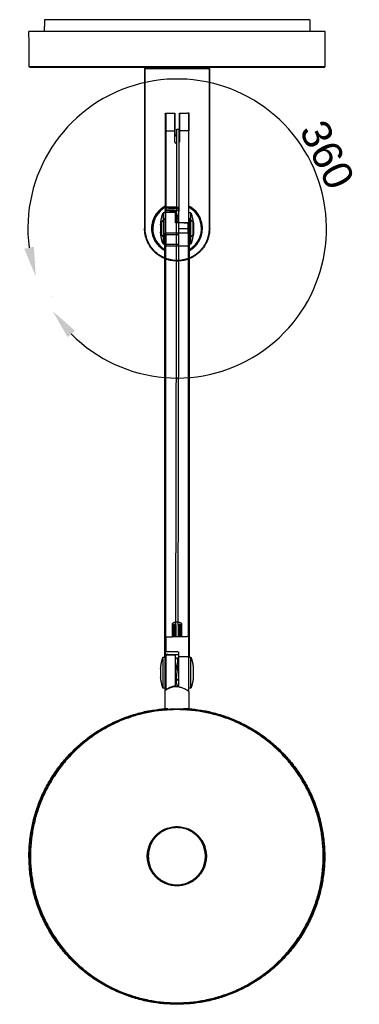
# Model space of a CAD drawing. Header units: millimetres. Extents: x 2691 to 4168, y -18 to 925.
# Tile 2 of 3: x 3574 to 3689, y -18 to 315. Entities that reach past the tile are written whole.
import ezdxf

# ---------------------------------------------------------------- set-up
doc = ezdxf.new("R2010")
doc.units = ezdxf.units.MM
doc.header["$MEASUREMENT"] = 0
for name, color, linetype in [('Linee visibili 2D', 7, 'Continuous'), ('Linee visibili 2D - Tangent', 7, 'Continuous'), ('Predefinito', 7, 'Continuous'), ('quote', 7, 'Continuous')]:
    doc.layers.add(name, color=color, linetype=linetype)
doc.styles.add('Predefinito', font='arial.ttf')
doc.dimstyles.new('Stile di quota 01', dxfattribs={"dimscale": 10, "dimtxt": 1, "dimasz": 1, "dimexe": 0.5, "dimexo": 0.5, "dimgap": 0.09, "dimtad": 1, "dimtoh": 1, "dimzin": 1, "dimdsep": 46, "dimtxsty": 'Predefinito', "dimcen": 0.5, "dimazin": 0, "dimtfac": 1, "dimtdec": 4, "dimtix": 1, "dimtmove": 0, "dimatfit": 3, "dimfxl": 0, "dimtolj": 1, "dimtzin": 1, "dimarcsym": 0})

# ---------------------------------------------------------------- blocks, each defined once
blk = doc.blocks.new('*D1')
at = {"layer": 'Defpoints', "color": 0}
for p in [(3672.75, 266.32), (3627.44, 244.08), (3579.64, 227.84), (3585.34, 216.22)]:
    blk.add_point(p, dxfattribs=at)
at = {"layer": 'quote', "color": 0, "lineweight": -2}
for p, q in [((3579.64, 232.84), (3579.64, 232.84)), ((3585.34, 221.22), (3585.34, 221.22))]:
    blk.add_line(p, q, dxfattribs=at)
blk.add_arc((3627.44, 244.08), 50.48, 224.8677, 187.4001, dxfattribs=at)
at = {"layer": 'quote', "color": 0}
for points in [[(3575.75, 237.21), (3579, 237.96), (3579.64, 227.84)], [(3592.95, 209.53), (3590.37, 207.42), (3585.34, 216.22)]]:
    blk.add_solid(points, dxfattribs=at)
at = {"layer": 'quote', "color": 0, "insert": (3678.15, 268.96), "char_height": 10, "attachment_point": 5, "rotation": 296.1339, "style": 'Predefinito'}
blk.add_mtext('360', dxfattribs=at)

msp = doc.modelspace()

# ---------------------------------------------------------------- linework, layer by layer
at = {"layer": 'Linee visibili 2D'}
for points in [[(3582.555, 314.584), (3582.537, 312.584), (3582.52, 310.584)], [(3672.319, 314.584), (3627.437, 314.584), (3582.555, 314.584)], [(3672.319, 314.584), (3672.336, 312.584), (3672.354, 310.584)], [(3577.436, 298.784), (3577.384, 304.684), (3577.333, 310.584)], [(3677.541, 310.584), (3627.437, 310.584), (3577.333, 310.584)], [(3677.438, 298.783), (3677.49, 304.683), (3677.541, 310.584)], [(3577.636, 298.584), (3627.437, 298.584), (3677.238, 298.584)], [(3616.637, 298.084), (3616.537, 298.084), (3616.437, 298.084)], [(3616.437, 298.084), (3616.437, 271.084), (3616.437, 244.084)], [(3616.637, 298.084), (3627.437, 298.084), (3638.237, 298.084)], [(3617.437, 298.384), (3617.437, 298.234), (3617.437, 298.084)], [(3637.437, 298.084), (3637.437, 298.234), (3637.437, 298.384)], [(3638.437, 298.084), (3638.337, 298.084), (3638.237, 298.084)], [(3638.437, 244.084), (3638.437, 271.084), (3638.437, 298.084)], [(3623.437, 282.815), (3623.437, 279.95), (3623.437, 277.084)], [(3623.437, 282.815), (3623.437, 279.95), (3623.437, 277.084)], [(3623.635, 283.015), (3625.129, 283.029), (3626.623, 283.042)], [(3623.635, 283.015), (3625.129, 283.029), (3626.622, 283.042)], [(3628.251, 283.056), (3629.844, 283.07), (3631.437, 283.084)], [(3628.252, 283.056), (3629.845, 283.07), (3631.437, 283.084)], [(3631.437, 277.084), (3631.437, 280.084), (3631.437, 283.084)], [(3631.437, 283.084), (3631.437, 280.084), (3631.437, 277.084)], [(3623.437, 277.084), (3623.437, 264.245), (3623.437, 251.406)], [(3623.437, 277.084), (3623.437, 264.245), (3623.437, 251.406)], [(3626.687, 273.522), (3626.671, 275.303), (3626.656, 277.084)], [(3626.687, 273.522), (3626.671, 275.303), (3626.656, 277.084)], [(3626.659, 279.195), (3626.673, 277.625), (3626.687, 276.054)], [(3626.687, 273.522), (3626.687, 274.788), (3626.687, 276.054)], [(3628.214, 279.195), (3628.201, 277.625), (3628.187, 276.054)], [(3628.187, 273.517), (3628.202, 275.3), (3628.218, 277.084)], [(3628.187, 273.517), (3628.202, 275.3), (3628.218, 277.084)], [(3628.187, 276.054), (3628.187, 274.786), (3628.187, 273.517)], [(3631.437, 244.084), (3631.437, 260.584), (3631.437, 277.084)], [(3631.437, 245.798), (3631.437, 261.441), (3631.437, 277.084)], [(3623.387, 249.334), (3623.022, 249.334), (3622.658, 249.334)], [(3622.658, 249.334), (3622.658, 244.086), (3622.658, 238.839)], [(3623.387, 250.116), (3625.137, 250.101), (3626.887, 250.086)], [(3623.387, 249.457), (3623.387, 249.773), (3623.387, 250.089)], [(3623.387, 249.457), (3623.387, 246.048), (3623.387, 242.639)], [(3623.437, 251.406), (3623.437, 251.256), (3623.437, 251.107)], [(3623.437, 251.396), (3623.437, 251.268), (3623.437, 251.14)], [(3623.437, 251.107), (3623.437, 250.843), (3623.437, 250.579)], [(3623.437, 251.006), (3623.437, 250.793), (3623.437, 250.579)], [(3623.437, 250.575), (3623.437, 246.214), (3623.437, 241.853)], [(3623.437, 250.48), (3623.437, 250.284), (3623.437, 250.089)], [(3626.887, 249.43), (3626.887, 249.744), (3626.887, 250.059)], [(3626.887, 246.042), (3626.887, 247.736), (3626.887, 249.43)], [(3627.937, 251.333), (3627.937, 247.709), (3627.937, 244.084)], [(3627.937, 251.333), (3627.937, 248.722), (3627.937, 246.11)], [(3632.117, 249.334), (3631.753, 249.334), (3631.389, 249.334)], [(3632.117, 244.084), (3632.117, 246.709), (3632.117, 249.334)], [(3623.378, 247.525), (3622.687, 246.834), (3621.995, 246.142)], [(3627.047, 246.334), (3626.967, 246.334), (3626.887, 246.334)], [(3626.887, 246.097), (3629.039, 246.063), (3631.191, 246.03)], [(3627.937, 246.334), (3627.747, 246.334), (3627.558, 246.334)], [(3627.862, 249.15), (3627.898, 249.139), (3627.934, 249.128)], [(3632.878, 246.142), (3632.187, 246.834), (3631.495, 247.525)], [(3621.937, 242.166), (3621.937, 244.084), (3621.937, 246.001)], [(3627.937, 244.084), (3627.937, 241.099), (3627.937, 238.114)], [(3631.387, 242.586), (3631.387, 244.192), (3631.387, 245.798)], [(3631.437, 238.084), (3631.437, 241.084), (3631.437, 244.084)], [(3631.437, 242.834), (3631.437, 242.633), (3631.437, 242.432)], [(3632.117, 238.854), (3632.117, 241.469), (3632.117, 244.084)], [(3632.937, 246.001), (3632.937, 244.084), (3632.937, 242.166)], [(3632.937, 246.001), (3632.937, 245.715), (3632.937, 245.43)], [(3632.937, 242.737), (3632.937, 242.468), (3632.937, 242.198)], [(3621.995, 242.025), (3622.687, 241.334), (3623.378, 240.642)], [(3623.287, 106.071), (3623.287, 174.251), (3623.287, 242.432)], [(3623.387, 242.586), (3623.387, 242.613), (3623.387, 242.639)], [(3623.387, 242.639), (3625.137, 242.625), (3626.887, 242.612)], [(3623.437, 241.853), (3623.437, 240.304), (3623.437, 238.754)], [(3626.887, 242.61), (3629.087, 242.61), (3631.287, 242.61)], [(3631.487, 242.432), (3631.487, 174.251), (3631.487, 106.071)], [(3631.495, 240.642), (3632.187, 241.334), (3632.878, 242.025)], [(3623.287, 238.834), (3622.972, 238.834), (3622.658, 238.834)], [(3623.437, 238.754), (3623.437, 238.553), (3623.437, 238.352)], [(3627.937, 238.114), (3625.786, 238.133), (3623.635, 238.152)], [(3631.437, 238.084), (3629.687, 238.099), (3627.937, 238.114)], [(3632.117, 238.833), (3631.802, 238.833), (3631.487, 238.833)], [(3634.251, 239.1), (3634.251, 239.2), (3634.251, 239.3)], [(3625.887, 106.249), (3625.887, 108.407), (3625.887, 110.566)], [(3626.051, 106.237), (3626.051, 108.129), (3626.051, 110.021)], [(3626.451, 110.438), (3626.563, 110.438), (3626.674, 110.438)], [(3628.128, 110.438), (3628.24, 110.438), (3628.351, 110.438)], [(3628.751, 106.258), (3628.751, 108.139), (3628.751, 110.021)], [(3628.887, 110.566), (3628.887, 108.41), (3628.887, 106.255)], [(3625.887, 107.438), (3625.969, 107.438), (3626.051, 107.438)], [(3628.751, 107.438), (3628.819, 107.438), (3628.887, 107.438)], [(3623.287, 99.336), (3623.287, 102.704), (3623.287, 106.071)], [(3623.362, 106.039), (3623.362, 103.558), (3623.362, 101.077)], [(3623.487, 106.249), (3624.687, 106.249), (3625.887, 106.249)], [(3631.362, 106.278), (3628.624, 106.257), (3625.887, 106.235)], [(3631.362, 99.46), (3631.362, 102.869), (3631.362, 106.278)], [(3631.487, 106.071), (3631.487, 102.704), (3631.487, 99.337)], [(3623.362, 101.077), (3623.362, 100.795), (3623.362, 100.514)], [(3623.362, 100.514), (3623.362, 99.926), (3623.362, 99.339)], [(3623.437, 88.173), (3623.437, 94.018), (3623.437, 99.864)], [(3623.633, 100.09), (3625.285, 100.119), (3626.937, 100.148)], [(3627.862, 101.207), (3627.862, 100.336), (3627.862, 99.465)], [(3622.656, 99.336), (3623.009, 99.336), (3623.362, 99.336)], [(3622.656, 98.763), (3622.656, 93.8), (3622.656, 88.838)], [(3623.385, 98.763), (3623.385, 99.05), (3623.385, 99.336)], [(3623.385, 98.763), (3623.385, 95.231), (3623.385, 91.7)], [(3627.862, 99.433), (3627.862, 94.366), (3627.862, 89.3)], [(3631.387, 99.337), (3631.751, 99.337), (3632.116, 99.337)], [(3632.116, 98.763), (3632.116, 99.048), (3632.116, 99.333)], [(3632.116, 91.7), (3632.116, 95.231), (3632.116, 98.763)], [(3623.362, 93.43), (3623.4, 93.43), (3623.437, 93.43)], [(3627.739, 96.336), (3627.801, 96.336), (3627.862, 96.336)], [(3623.385, 91.7), (3623.385, 90.283), (3623.385, 88.867)], [(3627.861, 91.836), (3627.526, 91.836), (3627.191, 91.836)], [(3623.385, 88.836), (3623.021, 88.836), (3622.656, 88.836)], [(3623.337, 81.851), (3623.337, 84.964), (3623.337, 88.077)], [(3623.437, 88.153), (3623.396, 88.125), (3623.356, 88.098)], [(3626.937, 89.386), (3626.937, 89.493), (3626.937, 89.6)], [(3631.362, 88.054), (3631.163, 88.056), (3630.965, 88.057)], [(3631.337, 87.812), (3631.337, 84.833), (3631.337, 81.854)], [(3632.116, 88.836), (3631.751, 88.836), (3631.387, 88.836)]]:
    msp.add_open_spline(points, degree=2, dxfattribs=at)
for points, weights in [([(3577.636, 298.584), (3577.437, 298.584), (3577.436, 298.782)], [1, 0.710186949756, 1]), ([(3617.241, 298.584), (3617.437, 298.58), (3617.437, 298.384)], [1, 0.713618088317, 1]), ([(3637.437, 298.384), (3637.437, 298.58), (3637.633, 298.584)], [1, 0.713618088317, 1]), ([(3677.238, 298.584), (3677.438, 298.583), (3677.438, 298.783)], [1, 0.707106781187, 1]), ([(3623.437, 282.815), (3623.437, 283.014), (3623.635, 283.015)], [1, 0.710186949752, 1]), ([(3623.437, 282.815), (3623.437, 283.013), (3623.635, 283.015)], [1, 0.712389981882, 1]), ([(3626.656, 277.084), (3626.622, 280.061), (3626.623, 283.039)], [1, 0.999983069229, 1]), ([(3626.659, 279.195), (3626.666, 279.239), (3626.673, 279.284)], [1, 0.999999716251, 1]), ([(3628.201, 279.284), (3628.207, 279.24), (3628.214, 279.195)], [1, 0.999999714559, 1]), ([(3628.077, 275.622), (3628.199, 275.821), (3628.187, 276.054)], [0.968780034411, 0.93981537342, 1]), ([(3628.187, 273.517), (3628.199, 273.28), (3628.072, 273.079)], [1, 0.938921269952, 0.969661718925]), ([(3631.437, 251.638), (3634.074, 250.242), (3635.269, 247.508)], [1, 0.94414963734, 1]), ([(3631.437, 251.282), (3634.239, 249.724), (3635.251, 246.682)], [0.870283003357, 0.825300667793, 0.901266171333]), ([(3631.437, 251.282), (3634.239, 249.724), (3635.251, 246.682)], [1, 0.931870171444, 1]), ([(3621.835, 245.335), (3621.989, 247.362), (3622.642, 249.286)], [1, 0.992128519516, 1]), ([(3621.995, 246.142), (3621.937, 246.084), (3621.937, 246.001)], [1, 0.923964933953, 1]), ([(3621.937, 246.001), (3621.937, 246.084), (3621.995, 246.142)], [1, 0.923879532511, 1]), ([(3623.378, 247.525), (3623.435, 247.581), (3623.437, 247.661)], [1, 0.929135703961, 1]), ([(3627.859, 249.144), (3627.247, 247.672), (3627.008, 246.095)], [1, 0.992558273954, 1]), ([(3627.937, 247.902), (3627.659, 247.01), (3627.517, 246.087)], [1, 0.99719111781, 1]), ([(3631.203, 246.029), (3631.3, 246.021), (3631.353, 245.939)], [1, 0.897992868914, 1]), ([(3631.437, 247.661), (3631.439, 247.581), (3631.495, 247.525)], [1, 0.929135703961, 1]), ([(3632.133, 249.287), (3632.786, 247.362), (3632.941, 245.335)], [1, 0.992128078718, 1]), ([(3632.878, 246.142), (3632.937, 246.084), (3632.937, 246.001)], [1, 0.923964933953, 1]), ([(3632.937, 246.001), (3632.937, 246.068), (3632.896, 246.121)], [1, 0.947976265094, 1]), ([(3621.85, 245.334), (3621.819, 244.709), (3621.85, 244.084)], [1, 0.998707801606, 1]), ([(3621.85, 244.084), (3621.819, 243.459), (3621.85, 242.834)], [1, 0.998707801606, 1]), ([(3622.609, 238.979), (3621.985, 240.858), (3621.835, 242.832)], [1, 0.992525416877, 1]), ([(3632.941, 242.832), (3632.79, 240.858), (3632.166, 238.978)], [1, 0.992524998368, 1]), ([(3632.925, 244.084), (3632.956, 244.709), (3632.925, 245.334)], [1, 0.998786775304, 1]), ([(3632.925, 242.834), (3632.956, 243.459), (3632.925, 244.084)], [1, 0.998786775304, 1]), ([(3621.937, 242.166), (3621.937, 242.084), (3621.995, 242.025)], [1, 0.923964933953, 1]), ([(3621.995, 242.025), (3621.937, 242.084), (3621.937, 242.166)], [1, 0.923879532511, 1]), ([(3623.287, 242.432), (3623.298, 242.62), (3623.487, 242.61)], [1, 0.709464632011, 1]), ([(3623.437, 240.506), (3623.435, 240.586), (3623.378, 240.642)], [1, 0.929135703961, 1]), ([(3631.287, 242.61), (3631.475, 242.62), (3631.487, 242.432)], [1, 0.709464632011, 1]), ([(3631.495, 240.642), (3631.439, 240.586), (3631.437, 240.506)], [1, 0.929135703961, 1]), ([(3632.937, 242.166), (3632.937, 242.084), (3632.878, 242.025)], [1, 0.923964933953, 1]), ([(3632.937, 242.166), (3632.937, 242.147), (3632.933, 242.127)], [1, 0.995203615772, 1]), ([(3623.437, 238.352), (3623.437, 238.268), (3623.497, 238.209)], [1, 0.92204267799, 1]), ([(3623.635, 238.152), (3623.554, 238.152), (3623.497, 238.209)], [1, 0.927336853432, 1]), ([(3634.384, 239.1), (3633.23, 237.491), (3631.487, 236.553)], [1, 0.974230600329, 1]), ([(3632.124, 238.852), (3632.121, 238.845), (3632.119, 238.838)], [1, 0.999999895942, 1]), ([(3625.912, 109.8), (3625.965, 109.92), (3626.068, 110.001)], [1, 0.970646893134, 1]), ([(3626.051, 110.038), (3626.053, 110.436), (3626.451, 110.438)], [1, 0.709335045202, 1]), ([(3626.674, 110.438), (3626.789, 110.436), (3626.847, 110.338)], [1, 0.87154929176, 1]), ([(3626.849, 110.313), (3626.927, 110.326), (3627.005, 110.336)], [1, 0.998922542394, 0.998476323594]), ([(3626.855, 110.325), (3626.915, 110.229), (3627.005, 110.161)], [1, 0.955162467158, 0.943291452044]), ([(3627.755, 110.337), (3627.815, 110.33), (3627.875, 110.321)], [0.998896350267, 0.999267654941, 1]), ([(3627.755, 110.132), (3627.872, 110.205), (3627.946, 110.321)], [0.940532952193, 0.946334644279, 1]), ([(3627.955, 110.338), (3628.014, 110.436), (3628.128, 110.438)], [1, 0.87188351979, 1]), ([(3628.351, 110.438), (3628.75, 110.437), (3628.751, 110.038)], [1, 0.708719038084, 1]), ([(3628.751, 109.959), (3628.807, 109.905), (3628.844, 109.838)], [1, 0.989121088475, 1]), ([(3623.287, 106.071), (3623.298, 106.259), (3623.487, 106.249)], [1, 0.70946463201, 1]), ([(3623.56, 106.217), (3623.373, 106.226), (3623.362, 106.039)], [1, 0.712035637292, 1]), ([(3631.35, 106.24), (3631.482, 106.206), (3631.487, 106.071)], [1, 0.799948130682, 1]), ([(3623.437, 99.89), (3623.437, 100.085), (3623.633, 100.09)], [1, 0.716353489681, 1]), ([(3623.558, 100.317), (3623.548, 100.786), (3623.56, 101.255)], [1, 0.999723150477, 1]), ([(3621.848, 95.528), (3622.016, 97.426), (3622.621, 99.233)], [1, 0.993074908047, 1]), ([(3622.637, 99.281), (3622.642, 99.295), (3622.647, 99.309)], [1, 0.999999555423, 1]), ([(3623.394, 96.479), (3623.411, 96.422), (3623.456, 96.384)], [1, 0.958717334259, 1]), ([(3627.865, 96.943), (3627.232, 94.433), (3627.098, 91.848)], [1, 0.995259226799, 1]), ([(3627.445, 99.11), (3627.657, 99.059), (3627.868, 99.007)], [1, 0.999999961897, 1]), ([(3632.143, 99.257), (3632.755, 97.439), (3632.923, 95.528)], [1, 0.99298022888, 1]), ([(3621.849, 95.528), (3621.814, 95.2), (3621.849, 94.872)], [1, 0.994514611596, 1]), ([(3621.849, 94.872), (3621.817, 94.151), (3621.849, 93.43)], [1, 0.999028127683, 1]), ([(3621.849, 93.43), (3621.818, 93.038), (3621.849, 92.645)], [1, 0.996927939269, 1]), ([(3632.923, 94.872), (3632.958, 95.2), (3632.923, 95.528)], [1, 0.994515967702, 1]), ([(3632.923, 93.43), (3632.954, 94.151), (3632.923, 94.872)], [1, 0.999087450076, 1]), ([(3632.923, 92.645), (3632.954, 93.038), (3632.923, 93.43)], [1, 0.996929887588, 1]), ([(3622.633, 88.906), (3622.017, 90.729), (3621.848, 92.645)], [1, 0.992941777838, 1]), ([(3623.456, 91.789), (3623.429, 91.766), (3623.412, 91.736)], [1, 0.984667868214, 1]), ([(3627.862, 91.316), (3627.809, 91.577), (3627.754, 91.836)], [1, 0.999989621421, 1]), ([(3632.116, 88.853), (3632.116, 88.575), (3632.116, 91.7)], [1, 0.831469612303, 1]), ([(3632.923, 92.645), (3632.757, 90.753), (3632.154, 88.951)], [1, 0.99311623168, 1]), ([(3626.937, 89.6), (3625.767, 89.47), (3624.723, 88.927)], [1, 0.982975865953, 1]), ([(3626.937, 89.659), (3627.004, 89.493), (3627.102, 89.343)], [1, 0.995069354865, 1]), ([(3632.127, 88.869), (3632.124, 88.86), (3632.121, 88.851)], [1, 0.999999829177, 1]), ([(3624.301, 81.893), (3623.701, 81.852), (3623.101, 81.852)], [1, 0.999423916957, 1]), ([(3631.582, 81.856), (3630.569, 81.869), (3629.558, 81.926)], [1, 0.999749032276, 1]), ([(3631.337, 81.902), (3631.429, 81.891), (3631.521, 81.875)], [1, 0.99964029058, 1]), ([(3646.089, 78.342), (3646.108, 78.335), (3646.127, 78.327)], [1, 0.999999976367, 1]), ([(3647.306, 77.85), (3647.375, 77.822), (3647.445, 77.798)], [1, 0.999711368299, 1])]:
    msp.add_rational_spline(points, weights, degree=2, dxfattribs=at)
for points, degree, knots in [([(3626.656, 277.084), (3626.649, 277.819), (3626.638, 279.236), (3626.627, 280.908), (3626.621, 282.003), (3626.62, 282.488), (3626.619, 282.766), (3626.62, 282.913), (3626.621, 283.065), (3626.63, 282.925), (3626.63, 282.749), (3626.638, 282.455), (3626.641, 282.064), (3626.649, 281.522), (3626.656, 280.891), (3626.665, 280.118), (3626.67, 279.59), (3626.673, 279.284)], 3, [0, 0, 0, 0, 2.2077976, 4.2490817, 5.0152938, 5.4935809, 5.703641, 5.8518955, 5.9554562, 6.0294719, 6.2126749, 6.5035529, 6.8992067, 7.3916779, 8.1258601, 8.793958, 9.7110092, 9.7110092, 9.7110092, 9.7110092]), ([(3626.687, 276.054), (3626.687, 276.009), (3626.696, 275.911), (3626.749, 275.714), (3626.862, 275.531), (3627.02, 275.392), (3627.153, 275.317), (3627.258, 275.284), (3627.316, 275.274), (3627.326, 275.272)], 3, [0, 0, 0, 0, 0.1355075, 0.2939903, 0.6089534, 0.7695967, 0.9208001, 1.0661557, 1.0974255, 1.0974255, 1.0974255, 1.0974255]), ([(3628.077, 275.647), (3628.099, 275.685), (3628.141, 275.773), (3628.178, 275.911), (3628.186, 276.009), (3628.187, 276.054)], 3, [1.99011905, 1.99011905, 1.99011905, 1.99011905, 2.12293603, 2.28144253, 2.41697175, 2.41697175, 2.41697175, 2.41697175]), ([(3627.321, 272.738), (3627.313, 272.74), (3627.256, 272.75), (3627.153, 272.783), (3627.019, 272.859), (3626.862, 272.998), (3626.749, 273.182), (3626.696, 273.379), (3626.687, 273.477), (3626.687, 273.522)], 3, [1.3233675, 1.3233675, 1.3233675, 1.3233675, 1.350023, 1.4955553, 1.6469467, 1.8077534, 2.1229987, 2.2815093, 2.4169754, 2.4169754, 2.4169754, 2.4169754]), ([(3628.187, 273.517), (3628.186, 273.472), (3628.178, 273.374), (3628.14, 273.233), (3628.096, 273.142), (3628.072, 273.101)], 3, [0, 0, 0, 0, 0.13550584, 0.29391786, 0.43636293, 0.43636293, 0.43636293, 0.43636293]), ([(3626.937, 89.6), (3626.937, 92.936), (3626.937, 96.271), (3626.937, 98.209), (3626.937, 100.148)], 2, [0, 0, 0, 6.671, 6.671, 10.5474416, 10.5474416, 10.5474416]), ([(3626.937, 98.583), (3626.972, 98.674), (3627.066, 98.856), (3627.188, 99.022), (3627.367, 99.158), (3627.57, 99.02), (3627.62, 98.596), (3627.473, 97.195), (3627.122, 95.948), (3626.937, 94.916)], 3, [0, 0, 0, 0, 0.3121809, 0.5505594, 0.7147228, 0.8489293, 1.2377163, 1.9332875, 5.0880046, 5.0880046, 5.0880046, 5.0880046]), ([(3627.098, 91.848), (3627.098, 90.698), (3627.325, 89.838), (3627.635, 89.37), (3627.696, 89.305), (3627.754, 89.269)], 3, [0.5, 0.5, 0.5, 0.5, 0.62181725, 0.62181725, 0.65250079, 0.65250079, 0.65250079, 0.65250079]), ([(3631.337, 87.812), (3630.96, 88.072), (3630.22, 88.506), (3629.093, 89.024), (3628.001, 89.312), (3627.278, 89.361), (3626.937, 89.336)], 3, [0, 0, 0, 0, 1.3725279, 2.5689821, 3.716898, 4.7387953, 4.7387953, 4.7387953, 4.7387953])]:
    msp.add_open_spline(points, degree=degree, knots=knots, dxfattribs=at)
for points, weights, degree, knots in [([(3628.218, 277.084), (3628.254, 281.265), (3628.254, 282.696), (3628.254, 284.681), (3628.201, 279.284)], [1, 0.819130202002, 1, 0.717028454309, 1], 2, [-44.723463, -44.723463, -44.723463, -37.5223802, -37.5223802, -28.3281798, -28.3281798, -28.3281798]), ([(3628.218, 277.084), (3628.245, 279.89), (3628.254, 282.696), (3628.255, 282.867), (3628.252, 283.039)], [1, 0.999995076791, 1, 0.99994160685, 1], 2, [0, 0, 0, 5.612186, 5.612186, 5.955658, 5.955658, 5.955658]), ([(3626.687, 276.054), (3626.67, 275.732), (3626.892, 275.498), (3627.07, 275.31), (3627.326, 275.272)], [1, 0.918738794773, 1, 0.933747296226, 0.975526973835], 2, [0, 0, 0, 0.6097091, 0.6097091, 1.1068082, 1.1068082, 1.1068082]), ([(3627.321, 272.738), (3627.067, 272.777), (3626.89, 272.965), (3626.669, 273.199), (3626.687, 273.522)], [0.97511297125, 0.934079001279, 1, 0.918740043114, 1], 2, [1.3345048, 1.3345048, 1.3345048, 1.829121, 1.829121, 2.438828, 2.438828, 2.438828]), ([(3623.287, 236.606), (3618.886, 239.049), (3618.886, 244.082), (3618.886, 249.231), (3623.437, 251.64)], [1, 0.861751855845, 1, 0.856647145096, 1], 2, [0, 0, 0, 9.09863, 9.09863, 18.3678758, 18.3678758, 18.3678758]), ([(3623.437, 251.299), (3619.187, 248.943), (3619.187, 244.084), (3619.187, 239.34), (3623.287, 236.953)], [1, 0.861640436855, 1, 0.807636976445, 0.867949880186], 2, [0, 0, 0, 8.7830029, 8.7830029, 17.2941109, 17.2941109, 17.2941109]), ([(3623.287, 236.971), (3619.202, 239.354), (3619.202, 244.084), (3619.202, 248.928), (3623.437, 251.282)], [0.867829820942, 0.807828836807, 1, 0.80405596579, 0.870283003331], 2, [56.1897137, 56.1897137, 56.1897137, 64.6767731, 64.6767731, 73.3304578, 73.3304578, 73.3304578]), ([(3623.287, 236.971), (3619.202, 239.354), (3619.202, 244.084), (3619.202, 248.928), (3623.437, 251.282)], [1, 0.867165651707, 1, 0.861898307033, 1], 2, [0, 0, 0, 8.5859359, 8.5859359, 17.344494, 17.344494, 17.344494]), ([(3631.487, 236.896), (3635.687, 239.263), (3635.687, 244.084), (3635.687, 248.943), (3631.437, 251.299)], [0.869569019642, 0.805123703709, 1, 0.861640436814, 1], 2, [4.3367618, 4.3367618, 4.3367618, 12.9590697, 12.9590697, 21.7420726, 21.7420726, 21.7420726]), ([(3635.251, 246.682), (3635.672, 245.417), (3635.672, 244.084), (3635.672, 239.277), (3631.487, 236.913)], [0.901266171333, 0.93714391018, 1, 0.805309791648, 0.869446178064], 2, [36.0300835, 36.0300835, 36.0300835, 38.8060639, 38.8060639, 47.4043745, 47.4043745, 47.4043745]), ([(3638.437, 244.084), (3638.437, 233.084), (3627.437, 233.084), (3616.437, 233.084), (3616.437, 244.084)], [1, 0.707106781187, 1, 0.707106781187, 1], 2, [0, 0, 0, 17.2787596, 17.2787596, 34.5575192, 34.5575192, 34.5575192]), ([(3625.887, 110.567), (3625.887, 111.249), (3627.387, 111.249), (3628.887, 111.249), (3628.887, 110.567)], [1, 0.707106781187, 1, 0.707106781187, 1], 2, [-4.712389, -4.712389, -4.712389, -2.3561945, -2.3561945, 0, 0, 0]), ([(3631.362, 88.081), (3631.362, 87.693), (3631.362, 91.344), (3631.362, 96.718), (3631.362, 99.46)], [0.890165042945, 0.78033008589, 1, 0.707106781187, 1], 2, [-16.5827213, -16.5827213, -16.5827213, -9.4758408, -9.4758408, 0, 0, 0]), ([(3627.336, 91.836), (3627.325, 91.617), (3627.276, 91.574), (3627.221, 91.733), (3627.168, 91.917), (3627.136, 92.105), (3627.125, 92.295)], [1, 1, 1, 1, 0.996080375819, 0.996080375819, 1], 3, [0.26507814, 0.26507814, 0.26507814, 0.26507814, 0.375, 0.375, 0.375, 0.94564663, 0.94564663, 0.94564663, 0.94564663]), ([(3627.337, -17.854), (3577.337, -17.854), (3577.337, 32.146), (3577.337, 78.294), (3623.337, 81.986)], [1, 0.707106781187, 1, 0.734846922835, 1], 2, [0, 0, 0, 78.5398163, 78.5398163, 153.0753537, 153.0753537, 153.0753537]), ([(3627.337, -17.641), (3577.55, -17.641), (3577.55, 32.146), (3577.55, 81.933), (3627.337, 81.933)], [1, 0.707106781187, 1, 0.707106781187, 1], 2, [0, 0, 0, 78.2051904, 78.2051904, 156.4103809, 156.4103809, 156.4103809]), ([(3631.337, 81.986), (3677.337, 78.294), (3677.337, 32.146), (3677.337, -17.854), (3627.337, -17.854)], [1, 0.734846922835, 1, 0.707106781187, 1], 2, [0, 0, 0, 74.5355373, 74.5355373, 153.0753537, 153.0753537, 153.0753537]), ([(3627.337, 81.933), (3677.124, 81.933), (3677.124, 32.146), (3677.124, -17.641), (3627.337, -17.641)], [1, 0.707106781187, 1, 0.707106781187, 1], 2, [0, 0, 0, 78.2051904, 78.2051904, 156.4103809, 156.4103809, 156.4103809]), ([(3627.337, 22.146), (3617.337, 22.146), (3617.337, 32.146), (3617.337, 42.146), (3627.337, 42.146)], [1, 0.707106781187, 1, 0.707106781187, 1], 2, [0, 0, 0, 15.7079633, 15.7079633, 31.4159265, 31.4159265, 31.4159265]), ([(3627.337, 22.298), (3617.488, 22.298), (3617.488, 32.146), (3617.488, 41.995), (3627.337, 41.995)], [1, 0.707106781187, 1, 0.707106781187, 1], 2, [0, 0, 0, 15.4698762, 15.4698762, 30.9397524, 30.9397524, 30.9397524]), ([(3627.337, 42.146), (3637.337, 42.146), (3637.337, 32.146), (3637.337, 22.146), (3627.337, 22.146)], [1, 0.707106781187, 1, 0.707106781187, 1], 2, [0, 0, 0, 15.7079633, 15.7079633, 31.4159265, 31.4159265, 31.4159265]), ([(3627.337, 41.995), (3637.185, 41.995), (3637.185, 32.146), (3637.185, 22.298), (3627.337, 22.298)], [1, 0.707106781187, 1, 0.707106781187, 1], 2, [0, 0, 0, 15.4698762, 15.4698762, 30.9397524, 30.9397524, 30.9397524])]:
    msp.add_rational_spline(points, weights, degree=degree, knots=knots, dxfattribs=at)
at = {"layer": 'Linee visibili 2D - Tangent'}
for points in [[(3577.436, 298.782), (3627.437, 298.782), (3677.438, 298.783)], [(3616.637, 244.084), (3616.637, 271.084), (3616.637, 298.084)], [(3618.437, 298.384), (3617.937, 298.384), (3617.437, 298.384)], [(3618.437, 298.584), (3618.437, 298.484), (3618.437, 298.384)], [(3618.437, 298.384), (3627.437, 298.384), (3636.437, 298.384)], [(3618.437, 298.084), (3618.437, 298.234), (3618.437, 298.384)], [(3636.437, 298.384), (3636.437, 298.484), (3636.437, 298.584)], [(3637.437, 298.384), (3636.937, 298.384), (3636.437, 298.384)], [(3636.437, 298.384), (3636.437, 298.234), (3636.437, 298.084)], [(3638.237, 298.084), (3638.237, 271.084), (3638.237, 244.084)], [(3623.635, 283.015), (3623.635, 280.05), (3623.635, 277.084)], [(3623.635, 283.015), (3623.635, 280.05), (3623.635, 277.084)], [(3623.437, 277.084), (3623.536, 277.084), (3623.635, 277.084)], [(3623.437, 277.084), (3623.536, 277.084), (3623.635, 277.084)], [(3623.635, 277.084), (3623.635, 264.245), (3623.635, 251.406)], [(3623.635, 277.084), (3625.145, 277.084), (3626.656, 277.084)], [(3623.635, 277.084), (3625.145, 277.084), (3626.656, 277.084)], [(3623.635, 277.084), (3623.635, 264.245), (3623.635, 251.406)], [(3631.437, 277.084), (3629.827, 277.084), (3628.218, 277.084)], [(3631.437, 277.084), (3629.827, 277.084), (3628.218, 277.084)], [(3626.887, 249.43), (3625.137, 249.443), (3623.387, 249.457)], [(3623.635, 251.406), (3623.536, 251.406), (3623.437, 251.406)], [(3623.635, 251.406), (3623.536, 251.406), (3623.437, 251.406)], [(3623.633, 250.908), (3623.633, 250.644), (3623.633, 250.38)], [(3627.937, 250.835), (3625.785, 250.871), (3623.633, 250.908)], [(3623.633, 250.908), (3623.633, 250.644), (3623.633, 250.38)], [(3627.937, 250.835), (3625.785, 250.871), (3623.633, 250.908)], [(3623.633, 241.922), (3623.633, 246.151), (3623.633, 250.38)], [(3623.633, 250.38), (3625.785, 250.343), (3627.937, 250.305)], [(3623.633, 250.38), (3625.785, 250.343), (3627.937, 250.305)], [(3623.633, 250.114), (3623.633, 250.247), (3623.633, 250.38)], [(3623.635, 251.406), (3625.786, 251.37), (3627.937, 251.333)], [(3623.635, 251.406), (3625.786, 251.37), (3627.937, 251.333)], [(3621.995, 246.142), (3621.995, 244.084), (3621.995, 242.025)], [(3623.378, 240.642), (3623.378, 244.084), (3623.378, 247.525)], [(3631.189, 245.976), (3629.038, 246.009), (3626.887, 246.042)], [(3631.495, 247.525), (3631.495, 244.084), (3631.495, 240.642)], [(3632.878, 242.025), (3632.878, 244.084), (3632.878, 246.142)], [(3616.637, 244.084), (3616.537, 244.084), (3616.437, 244.084)], [(3627.937, 244.084), (3629.687, 244.084), (3631.437, 244.084)], [(3631.189, 242.578), (3631.189, 244.277), (3631.189, 245.976)], [(3632.878, 245.534), (3632.878, 245.67), (3632.878, 245.807)], [(3638.437, 244.084), (3638.337, 244.084), (3638.237, 244.084)], [(3623.487, 242.61), (3623.487, 174.429), (3623.487, 106.249)], [(3627.937, 241.947), (3625.785, 241.935), (3623.633, 241.922)], [(3623.633, 241.922), (3623.633, 240.372), (3623.633, 238.823)], [(3631.287, 106.277), (3631.287, 174.444), (3631.287, 242.61)], [(3632.878, 242.361), (3632.878, 242.497), (3632.878, 242.633)], [(3623.633, 238.823), (3625.785, 238.804), (3627.937, 238.785)], [(3626.674, 106.241), (3626.674, 108.324), (3626.674, 110.407)], [(3626.847, 106.243), (3626.847, 108.281), (3626.847, 110.32)], [(3628.351, 106.254), (3628.351, 108.34), (3628.351, 110.425)], [(3623.56, 106.217), (3623.56, 103.736), (3623.56, 101.255)], [(3623.558, 100.073), (3623.558, 100.195), (3623.558, 100.317)], [(3631.362, 99.46), (3629.613, 99.446), (3627.863, 99.433)]]:
    msp.add_open_spline(points, degree=2, dxfattribs=at)
for points, weights in [([(3623.437, 251.107), (3623.437, 250.911), (3623.633, 250.908)], [1, 0.713250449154, 1]), ([(3623.437, 251.107), (3623.437, 250.917), (3623.626, 250.908)], [1, 0.725133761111, 1]), ([(3623.633, 250.38), (3623.437, 250.384), (3623.437, 250.579)], [1, 0.713250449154, 1]), ([(3623.633, 250.38), (3623.437, 250.383), (3623.437, 250.579)], [1, 0.713243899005, 1]), ([(3623.633, 250.919), (3623.633, 251.162), (3623.635, 251.406)], [1, 0.999991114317, 1]), ([(3623.635, 251.353), (3623.635, 251.379), (3623.635, 251.406)], [1, 0.999999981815, 1]), ([(3631.189, 245.976), (3631.189, 246.002), (3631.191, 246.027)], [1, 0.999804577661, 1]), ([(3631.189, 245.976), (3631.376, 245.984), (3631.387, 245.798)], [1, 0.712035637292, 1]), ([(3623.437, 241.853), (3623.437, 241.921), (3623.633, 241.922)], [1, 0.713250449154, 1]), ([(3623.437, 238.754), (3623.437, 238.821), (3623.633, 238.823)], [1, 0.713250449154, 1]), ([(3623.56, 101.255), (3623.373, 101.264), (3623.362, 101.077)], [1, 0.712035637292, 1]), ([(3623.536, 100.318), (3623.363, 100.339), (3623.362, 100.514)], [1, 0.750093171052, 1]), ([(3623.558, 100.317), (3625.71, 100.293), (3627.861, 100.267)], [1, 0.99999993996, 1]), ([(3623.566, 88.251), (3623.511, 88.213), (3623.457, 88.173)], [1, 0.99989979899, 1]), ([(3624.723, 88.927), (3624.179, 88.658), (3623.674, 88.324)], [1, 0.998053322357, 1]), ([(3643.664, 79.271), (3643.51, 79.322), (3643.364, 79.394)], [1, 0.997560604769, 1]), ([(3643.664, 79.271), (3643.734, 79.245), (3643.803, 79.219)], [1, 0.999997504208, 1]), ([(3643.821, 79.212), (3644.961, 78.792), (3646.089, 78.342)], [1, 0.999914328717, 1]), ([(3644.081, 79.172), (3645.466, 78.7), (3646.805, 78.111)], [1, 0.999070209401, 1]), ([(3646.127, 78.327), (3646.717, 78.089), (3647.306, 77.85)], [1, 0.999999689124, 1]), ([(3647.462, 77.791), (3647.468, 77.788), (3647.474, 77.786)], [1, 0.999954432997, 1])]:
    msp.add_rational_spline(points, weights, degree=2, dxfattribs=at)
for points, weights, knots in [([(3638.237, 244.084), (3638.237, 233.284), (3627.437, 233.284), (3616.637, 233.284), (3616.637, 244.084)], [1, 0.707106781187, 1, 0.707106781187, 1], [0, 0, 0, 16.9646003, 16.9646003, 33.9292007, 33.9292007, 33.9292007]), ([(3626.451, 110.43), (3626.451, 110.447), (3626.451, 110.425), (3626.451, 110.214), (3626.451, 107.671), (3626.451, 106.973), (3626.451, 106.24)], [0.963133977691, 0.978933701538, 1, 0.831469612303, 1, 0.947261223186, 0.927529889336], [4.1233404, 4.1233404, 4.1233404, 4.712389, 4.712389, 9.424778, 9.424778, 10.8994416, 10.8994416, 10.8994416]), ([(3627.955, 110.315), (3627.955, 110.439), (3627.955, 109.911), (3627.955, 108.767), (3627.955, 106.251)], [0.862706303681, 0.890165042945, 1, 0.788979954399, 0.882026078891], [-20.6756067, -20.6756067, -20.6756067, -18.378317, -18.378317, -13.964657, -13.964657, -13.964657]), ([(3628.128, 110.436), (3628.128, 110.485), (3628.128, 109.033), (3628.128, 107.852), (3628.128, 106.301)], [0.936801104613, 0.873602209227, 1, 0.894668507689, 0.921001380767], [16.8860605, 16.8860605, 16.8860605, 20.4203522, 20.4203522, 23.3655954, 23.3655954, 23.3655954]), ([(3623.56, 101.255), (3624.648, 101.243), (3625.736, 101.231), (3626.795, 101.219), (3627.854, 101.207)], [1, 0.999999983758, 1, 0.999999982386, 1], [0, 0, 0, 2.1756604, 2.1756604, 4.2942033, 4.2942033, 4.2942033]), ([(3627.337, 81.633), (3577.85, 81.633), (3577.85, 32.146), (3577.85, -17.341), (3627.337, -17.341)], [1, 0.707106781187, 1, 0.707106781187, 1], [0, 0, 0, 77.7340018, 77.7340018, 155.4680035, 155.4680035, 155.4680035]), ([(3627.337, -17.341), (3676.824, -17.341), (3676.824, 32.146), (3676.824, 81.633), (3627.337, 81.633)], [1, 0.707106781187, 1, 0.707106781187, 1], [0, 0, 0, 77.7340018, 77.7340018, 155.4680035, 155.4680035, 155.4680035]), ([(3627.337, 41.795), (3617.688, 41.795), (3617.688, 32.146), (3617.688, 22.498), (3627.337, 22.498)], [1, 0.707106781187, 1, 0.707106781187, 1], [0, 0, 0, 15.155717, 15.155717, 30.3114341, 30.3114341, 30.3114341]), ([(3627.337, 22.498), (3636.985, 22.498), (3636.985, 32.146), (3636.985, 41.795), (3627.337, 41.795)], [1, 0.707106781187, 1, 0.707106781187, 1], [0, 0, 0, 15.155717, 15.155717, 30.3114341, 30.3114341, 30.3114341])]:
    msp.add_rational_spline(points, weights, degree=2, knots=knots, dxfattribs=at)
for points, knots in [([(3623.633, 238.823), (3623.632, 238.672), (3623.632, 238.496), (3623.632, 238.234), (3623.634, 238.152), (3623.635, 238.152)], [2.77507269, 2.77507269, 2.77507269, 2.77507269, 3.25186527, 3.25186527, 3.72851254, 3.72851254, 3.72851254, 3.72851254]), ([(3623.633, 100.063), (3623.634, 100.102), (3623.626, 96.605), (3623.648, 92.788), (3623.622, 88.818), (3623.52, 88.347), (3623.457, 88.173)], [0, 0, 0, 0, 0.0272938, 10.5400223, 11.4003527, 11.9614022, 11.9614022, 11.9614022, 11.9614022]), ([(3626.935, 89.386), (3626.334, 89.364), (3625.931, 89.252), (3625.225, 89.035), (3624.955, 88.922), (3624.303, 88.613), (3623.856, 88.367), (3623.583, 88.221)], [0.00026452, 0.00026452, 0.00026452, 0.00026452, 0.27102727, 0.27102727, 0.54105453, 0.54105453, 0.93774197, 0.93774197, 0.93774197, 0.93774197])]:
    msp.add_open_spline(points, degree=3, knots=knots, dxfattribs=at)
at = {"layer": 'Predefinito'}
for points in [[(3627.331, 277.626), (3628.081, 277.625)], [(3627.755, 110.321), (3628.081, 277.625)], [(3627.005, 110.322), (3627.005, 106.244)], [(3627.755, 110.321), (3627.755, 106.25)]]:
    msp.add_lwpolyline(points, dxfattribs=at)
for radius, start, end in [(8.548, 117.8958, 240.969), (8.235, 119.0608, 239.73816), (8.235, 117.24238, 117.49552), (8.548, 23.61321, 62.10017), (8.235, 18.39569, 60.9392), (8.548, 298.27186, 23.61321), (8.235, 299.45956, 18.39569)]:
    msp.add_arc((3627.437, 244.084), radius, start, end, dxfattribs=at)
msp.add_open_spline([(3627.005, 110.322), (3627.168, 193.974), (3627.331, 277.626)], degree=2, dxfattribs=at)

# ---------------------------------------------------------------- dimensions: what is measured, and where the dimension line sits
at = {"layer": 'quote'}
dim = msp.add_angular_dim_3p(base=(3672.754, 266.319), center=(3627.435, 244.084), p1=(3585.34, 216.223), p2=(3579.64, 227.842), text='360', dimstyle='Stile di quota 01', override={"dimtmove": 1}, dxfattribs=at)
dim.commit()
dim.dimension.update_dxf_attribs({"geometry": '*D1', "text_midpoint": (3678.145, 268.964)})

doc.saveas('drawing.dxf')
